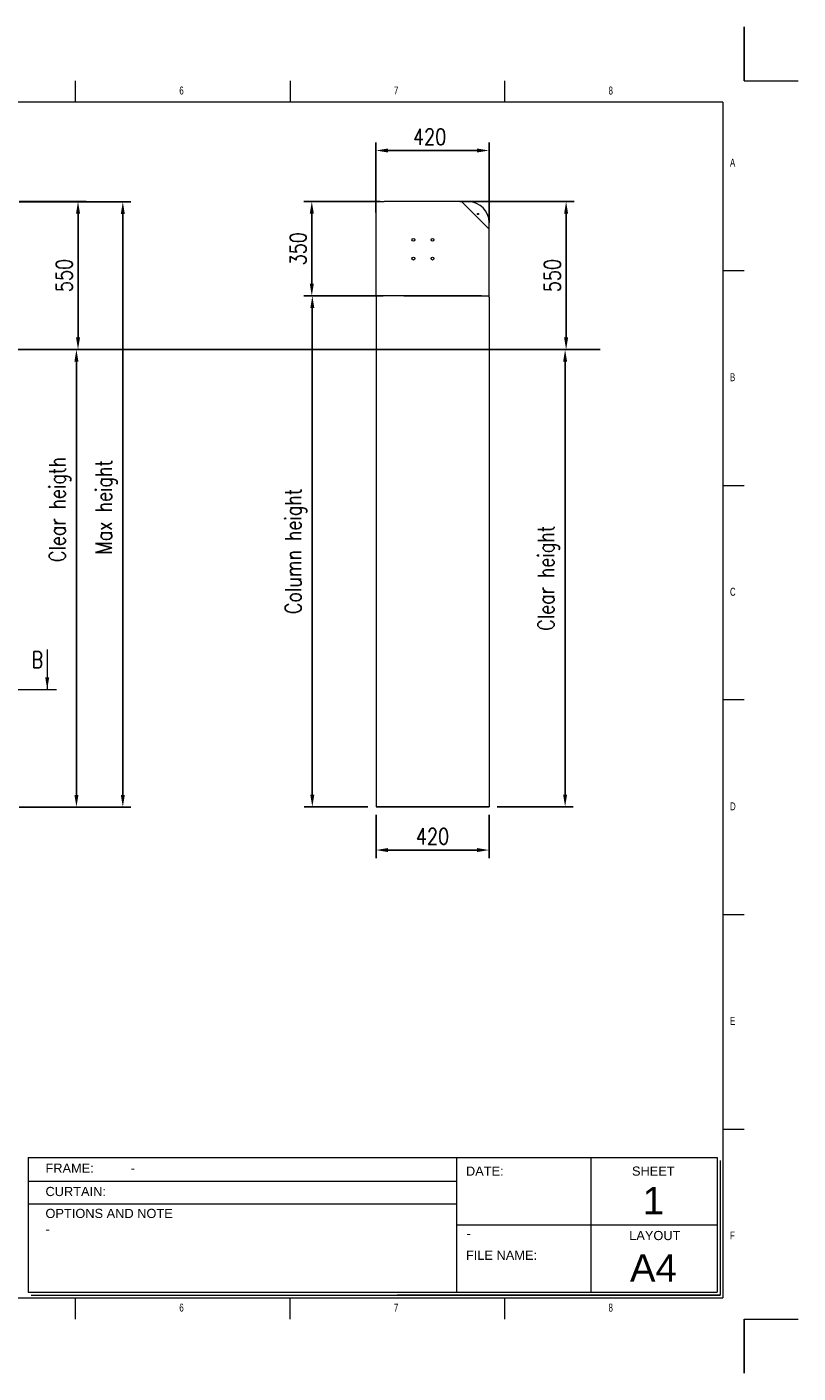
# Model space of a CAD drawing. Header units: inches. Extents: x 0 to 13920, y -200 to 4801.
# Tile 8 of 8: x 11055 to 13920, y -200 to 4801. Entities that reach past the tile are written whole.
import ezdxf

# ---------------------------------------------------------------- set-up
doc = ezdxf.new("R2010")
doc.units = ezdxf.units.IN
doc.header["$MEASUREMENT"] = 0
doc.layers.add('FORMAT', color=7, linetype='Continuous')
doc.styles.add('NYIP', font='romans.shx', dxfattribs={"width": 0.8})
doc.styles.add('SLDTEXTSTYLE0', font='TXT', dxfattribs={"width": 0.75})
doc.styles.get("Standard").update_dxf_attribs({"font": 'arial.ttf'})
doc.dimstyles.new('STANDARD35', dxfattribs={"dimscale": 35, "dimtxt": 2, "dimasz": 1.5, "dimexe": 1, "dimexo": 1, "dimgap": 0.7, "dimtad": 1, "dimdec": 0, "dimdsep": 46, "dimtxsty": 'NYIP', "dimcen": 0, "dimclrd": 1, "dimclre": 1, "dimclrt": 2, "dimadec": 0, "dimazin": 0, "dimtfac": 1, "dimtdec": 0, "dimtix": 1, "dimtmove": 0, "dimatfit": 3, "dimfxl": 0, "dimtvp": 1, "dimtolj": 1, "dimtzin": 0, "dimarcsym": 0})

# ---------------------------------------------------------------- blocks, each defined once
blk = doc.blocks.new('A$C7C9C4F3F')
at = {"color": 7, "lineweight": 5}
for p, q in [((8295, 11245), (8295, 11504)), ((0, 1766), (199, 1766))]:
    blk.add_line(p, q, dxfattribs=at)
at = {"layer": 'FORMAT', "color": 7, "lineweight": 5}
for p, q in [((2216, 11304), (2216, 11504)), ((4209, 11504), (4209, 11304)), ((6202, 11304), (6202, 11504)), ((10188, 11304), (10188, 11504)), ((12181, 11504), (12181, 11304)), ((14174, 11304), (14174, 11504)), ((16199, 11304), (199, 11304)), ((199, 11304), (199, 199)), ((16199, 11304), (16199, 199)), ((199, 9738), (0, 9738)), ((16399, 9738), (16199, 9738)), ((0, 7745), (199, 7745)), ((16199, 7745), (16399, 7745)), ((0, 5752), (199, 5752)), ((16399, 5752), (16199, 5752)), ((0, 3759), (199, 3759)), ((16199, 3759), (16399, 3759)), ((16199, 1766), (16399, 1766)), ((8295, 0), (8295, 258)), ((199, 199), (16199, 199)), ((2224, 0), (2224, 199)), ((4018, 199), (4018, 0)), ((6210, 0), (6210, 199)), ((10188, 0), (10188, 199)), ((12181, 0), (12181, 199)), ((14174, 0), (14174, 199))]:
    blk.add_line(p, q, dxfattribs=at)
at = {"color": 7, "lineweight": 5, "char_height": 73.8, "attachment_point": 1, "style": 'SLDTEXTSTYLE0'}
for s, insert in [('1', (1203, 11450)), ('2', (3180, 11450)), ('3', (5173, 11450)), ('4', (7166, 11450)), ('5', (9159, 11450)), ('6', (11152, 11450)), ('7', (13145, 11450)), ('8', (15138, 11450)), ('A', (66, 10780)), ('A', (16266, 10780)), ('B', (66, 8787)), ('B', (16266, 8787)), ('C', (66, 6794)), ('C', (16266, 6794)), ('D', (66, 4801)), ('D', (16266, 4801)), ('E', (66, 2808)), ('1', (1012, 145)), ('2', (2988, 145)), ('3', (4981, 145)), ('4', (6974, 145))]:
    blk.add_mtext(s, dxfattribs=dict(at, insert=insert))
at = {"layer": 'FORMAT', "color": 7, "lineweight": 5, "char_height": 73.8, "attachment_point": 1, "style": 'SLDTEXTSTYLE0'}
for s, insert in [('E', (16266, 2808)), ('F', (66, 815)), ('F', (16266, 815)), ('5', (9159, 145)), ('6', (11152, 145)), ('7', (13145, 145)), ('8', (15138, 145))]:
    blk.add_mtext(s, dxfattribs=dict(at, insert=insert))
blk = doc.blocks.new('*D107')
at = {"color": 7, "lineweight": -2}
for p, q in [((12322.2, 3801.9), (12085, 3801.9)), ((12115, 3756.9), (12115, 1948.9)), ((12321.6, 1903.9), (12085, 1903.9))]:
    blk.add_line(p, q, dxfattribs=at)
at = {"color": 7}
for points in [[(12122.5, 3756.9), (12107.5, 3756.9), (12115, 3801.9)], [(12107.5, 1948.9), (12122.5, 1948.9), (12115, 1903.9)]]:
    blk.add_solid(points, dxfattribs=at)
at = {"layer": 'Defpoints', "color": 0}
for p in [(12352.2, 3801.9), (12115, 1903.9), (12351.6, 1903.9)]:
    blk.add_point(p, dxfattribs=at)
at = {"color": 7, "lineweight": 0, "insert": (12054, 2852.9), "char_height": 60, "attachment_point": 5, "rotation": 90, "style": 'NYIP'}
blk.add_mtext('\\A1;Column height', dxfattribs=at)
blk = doc.blocks.new('*D108')
at = {"color": 7, "lineweight": -2}
for p, q in [((12911.7, 3602.6), (13084.1, 3602.6)), ((13054.1, 3557.6), (13054.1, 1948.9)), ((12801.5, 1903.9), (13084.1, 1903.9))]:
    blk.add_line(p, q, dxfattribs=at)
at = {"color": 7}
for points in [[(13061.6, 3557.6), (13046.6, 3557.6), (13054.1, 3602.6)], [(13046.6, 1948.9), (13061.6, 1948.9), (13054.1, 1903.9)]]:
    blk.add_solid(points, dxfattribs=at)
at = {"layer": 'Defpoints', "color": 0}
for p in [(12881.7, 3602.6), (12771.5, 1903.9), (13054.1, 1903.9)]:
    blk.add_point(p, dxfattribs=at)
at = {"color": 7, "lineweight": 0, "insert": (12993.1, 2753.2), "char_height": 60, "attachment_point": 5, "rotation": 90, "style": 'NYIP'}
blk.add_mtext('\\A1;Clear height^J', dxfattribs=at)
blk = doc.blocks.new('*D110')
at = {"color": 7, "lineweight": -2}
for p, q in [((11026.6, 4152.8), (11274.6, 4152.8)), ((11244.6, 4107.8), (11244.6, 3647.9)), ((11026.6, 3602.9), (11274.6, 3602.9))]:
    blk.add_line(p, q, dxfattribs=at)
at = {"color": 7}
for points in [[(11252.1, 4107.8), (11237.1, 4107.8), (11244.6, 4152.8)], [(11237.1, 3647.9), (11252.1, 3647.9), (11244.6, 3602.9)]]:
    blk.add_solid(points, dxfattribs=at)
at = {"layer": 'Defpoints', "color": 0}
for p in [(10996.6, 4152.8), (10996.6, 3602.9), (11244.6, 3602.9)]:
    blk.add_point(p, dxfattribs=at)
at = {"color": 7, "lineweight": 0, "insert": (11193.6, 3877.8), "char_height": 60, "attachment_point": 5, "rotation": 90, "style": 'NYIP'}
blk.add_mtext('\\A1;550', dxfattribs=at)
blk = doc.blocks.new('*D111')
at = {"color": 7, "lineweight": -2}
for p, q in [((11026.6, 3602.9), (11268.7, 3602.9)), ((11238.7, 1948), (11238.7, 3557.9)), ((11025.9, 1903), (11268.7, 1903))]:
    blk.add_line(p, q, dxfattribs=at)
at = {"color": 7}
for points in [[(11246.2, 3557.9), (11231.2, 3557.9), (11238.7, 3602.9)], [(11231.2, 1948), (11246.2, 1948), (11238.7, 1903)]]:
    blk.add_solid(points, dxfattribs=at)
at = {"layer": 'Defpoints', "color": 0}
for p in [(10996.6, 3602.9), (11238.7, 3602.9), (10995.9, 1903)]:
    blk.add_point(p, dxfattribs=at)
at = {"color": 7, "lineweight": 0, "insert": (11027.7, 3008.2), "char_height": 60, "attachment_point": 5, "rotation": 90, "style": 'NYIP'}
blk.add_mtext('\\A1;^J^J^JClear heigth^J', dxfattribs=at)
blk = doc.blocks.new('*D112')
at = {"color": 7, "lineweight": -2}
for p, q in [((11025.9, 4151.4), (11441, 4151.4)), ((11411, 4106.4), (11411, 1948)), ((11164.8, 1903), (11441, 1903))]:
    blk.add_line(p, q, dxfattribs=at)
at = {"color": 7}
for points in [[(11418.5, 4106.4), (11403.5, 4106.4), (11411, 4151.4)], [(11403.5, 1948), (11418.5, 1948), (11411, 1903)]]:
    blk.add_solid(points, dxfattribs=at)
at = {"layer": 'Defpoints', "color": 0}
for p in [(10995.9, 4151.4), (11134.8, 1903), (11411, 1903)]:
    blk.add_point(p, dxfattribs=at)
at = {"color": 7, "lineweight": 0, "insert": (11350, 3016.8), "char_height": 60, "attachment_point": 5, "rotation": 90, "style": 'NYIP'}
blk.add_mtext('\\A1;Max height^J', dxfattribs=at)
blk = doc.blocks.new('*D115')
at = {"color": 7, "lineweight": -2}
for p, q in [((12662.8, 4152.3), (13087.8, 4152.3)), ((13057.8, 4107.3), (13057.8, 3647.6)), ((12662.5, 3602.6), (13087.8, 3602.6))]:
    blk.add_line(p, q, dxfattribs=at)
at = {"color": 7}
for points in [[(13065.3, 4107.3), (13050.3, 4107.3), (13057.8, 4152.3)], [(13050.3, 3647.6), (13065.3, 3647.6), (13057.8, 3602.6)]]:
    blk.add_solid(points, dxfattribs=at)
at = {"layer": 'Defpoints', "color": 0}
for p in [(12632.8, 4152.3), (12632.5, 3602.6), (13057.8, 3602.6)]:
    blk.add_point(p, dxfattribs=at)
at = {"color": 7, "lineweight": 0, "insert": (13006.8, 3877.4), "char_height": 60, "attachment_point": 5, "rotation": 90, "style": 'NYIP'}
blk.add_mtext('\\A1;550', dxfattribs=at)
blk = doc.blocks.new('*D116')
at = {"color": 7, "lineweight": -2}
for p, q in [((12367, 4152.3), (12083.1, 4152.3)), ((12113.1, 3846.9), (12113.1, 4107.3)), ((12367, 3801.9), (12083.1, 3801.9))]:
    blk.add_line(p, q, dxfattribs=at)
at = {"color": 7}
for points in [[(12120.6, 4107.3), (12105.6, 4107.3), (12113.1, 4152.3)], [(12105.6, 3846.9), (12120.6, 3846.9), (12113.1, 3801.9)]]:
    blk.add_solid(points, dxfattribs=at)
at = {"layer": 'Defpoints', "color": 0}
for p in [(12113.1, 4152.3), (12397, 4152.3), (12397, 3801.9)]:
    blk.add_point(p, dxfattribs=at)
at = {"color": 7, "lineweight": 0, "insert": (12062.1, 3977.1), "char_height": 60, "attachment_point": 5, "rotation": 90, "style": 'NYIP'}
blk.add_mtext('\\A1;350', dxfattribs=at)
blk = doc.blocks.new('*D117')
at = {"color": 7, "lineweight": -2}
for p, q in [((12351.6, 1873.9), (12351.6, 1713)), ((12771.5, 1873.9), (12771.5, 1713)), ((12396.6, 1743), (12726.5, 1743))]:
    blk.add_line(p, q, dxfattribs=at)
at = {"color": 7}
for points in [[(12396.6, 1750.5), (12396.6, 1735.5), (12351.6, 1743)], [(12726.5, 1735.5), (12726.5, 1750.5), (12771.5, 1743)]]:
    blk.add_solid(points, dxfattribs=at)
at = {"layer": 'Defpoints', "color": 0}
for p in [(12351.6, 1903.9), (12771.5, 1903.9), (12771.5, 1743)]:
    blk.add_point(p, dxfattribs=at)
at = {"color": 7, "lineweight": 0, "insert": (12561.6, 1794), "char_height": 60, "attachment_point": 5, "style": 'NYIP'}
blk.add_mtext('\\A1;420', dxfattribs=at)
blk = doc.blocks.new('*D118')
at = {"color": 7, "lineweight": -2}
for p, q in [((12351, 4112.1), (12351, 4372.2)), ((12771.5, 4072.9), (12771.5, 4372.2)), ((12396, 4342.2), (12726.5, 4342.2))]:
    blk.add_line(p, q, dxfattribs=at)
at = {"color": 7}
for points in [[(12396, 4349.7), (12396, 4334.7), (12351, 4342.2)], [(12726.5, 4334.7), (12726.5, 4349.7), (12771.5, 4342.2)]]:
    blk.add_solid(points, dxfattribs=at)
at = {"layer": 'Defpoints', "color": 0}
for p in [(12771.5, 4342.2), (12351, 4082.1), (12771.5, 4042.9)]:
    blk.add_point(p, dxfattribs=at)
at = {"color": 7, "lineweight": 0, "insert": (12550.8, 4393.2), "char_height": 60, "attachment_point": 5, "style": 'NYIP'}
blk.add_mtext('\\A1;420', dxfattribs=at)

msp = doc.modelspace()

# ---------------------------------------------------------------- linework, layer by layer
for p, q in [((13719.5, 4601.3), (13719.5, 4801.3)), ((10717.5, 3603.2), (13184.2, 3602.6)), ((12351.6, 1903.9), (12771.5, 1903.9)), ((13719.5, -0.2), (13719.5, -200.2))]:
    msp.add_line(p, q)
at = {"color": 7, "lineweight": 5}
for p, q in [((13719.5, 4601.3), (13919.5, 4601.3)), ((11059.9, 600.2), (13619.2, 600.2)), ((11059.9, 600.2), (11059.9, 100.2)), ((12650.1, 600.2), (12650.1, 100.2)), ((13150.1, 600.2), (13150.1, 100.2)), ((13619.2, 600.2), (13619.2, 100.2)), ((13629.5, 589.9), (13629.5, 89.9)), ((11061.9, 512.7), (12650.1, 512.7)), ((11061.9, 428.7), (12650.1, 428.7)), ((12650.1, 350.2), (13619.2, 350.2)), ((11059.9, 100.2), (13619.2, 100.2)), ((11070.2, 89.9), (13629.5, 89.9)), ((13629.5, 89.9), (12430.5, 89.9)), ((12440.8, 89.9), (13629.5, 89.9)), ((13719.5, -0.2), (13919.5, -0.2))]:
    msp.add_line(p, q, dxfattribs=at)
at = {"color": 7, "linetype": 'Continuous', "lineweight": 5}
for p, q in [((12351, 4152.3), (12353.5, 4152.3)), ((12351, 4142.3), (12351, 4152.3)), ((12356.2, 4152.3), (12353.5, 4152.3)), ((12356.2, 4152.3), (12382, 4152.3)), ((12599, 4152.3), (12382, 4152.3)), ((12667.1, 4152.3), (12598.5, 4152.3)), ((12351, 4142.3), (12351, 4060.3)), ((12695.6, 4151.2), (12669.5, 4151.2)), ((12770.6, 4051.6), (12672.2, 4150.1)), ((12350.7, 4058.3), (12350.7, 3802.8)), ((12771.8, 4048.9), (12771.8, 4075)), ((12771.5, 3797.8), (12771.5, 4046.9)), ((12744.1, 3801.9), (12352.2, 3801.9)), ((12355.1, 3801.9), (12377.8, 3801.9)), ((12455.1, 3801.9), (12768.5, 3801.9)), ((12351.6, 3798.9), (12351.6, 1903.9)), ((12771.5, 3797.8), (12771.5, 1903.9))]:
    msp.add_line(p, q, dxfattribs=at)
at = {"color": 7, "lineweight": 0}
for p, q in [((11130.3, 2488.2), (11130.3, 2339)), ((8378.7, 2339), (11164.9, 2339))]:
    msp.add_line(p, q, dxfattribs=at)
at = {"color": 7, "linetype": 'Continuous', "lineweight": 5}
for centre, radius in [((12730.6, 4106.2), 2.1), ((12490.4, 4010.6), 5.25), ((12561.4, 4010.6), 5.25), ((12490.4, 3940.6), 5.25), ((12561.4, 3940.6), 5.25)]:
    msp.add_circle(centre, radius, dxfattribs=at)
for centre, radius, start, end in [((12669.5, 4147.3), 3.87, 45, 90), ((12695.6, 4075), 76.2, 0, 90), ((12767.9, 4048.9), 3.87, 0, 45), ((12355.1, 3805.7), 3.87, 180, 270)]:
    msp.add_arc(centre, radius, start, end, dxfattribs=at)
at = {"color": 7, "lineweight": 0}
msp.add_solid([(11137.6, 2385.2), (11122.6, 2385.2), (11130.1, 2340.2)], dxfattribs=at)

# ---------------------------------------------------------------- block references
at = {"color": 7, "lineweight": 5, "xscale": 0.4, "yscale": 0.4, "zscale": 0.4}
msp.add_blockref('A$C7C9C4F3F', (7160.1, -0.2), dxfattribs=at)

# ---------------------------------------------------------------- texts
at = {"color": 7, "lineweight": 0, "insert": (11093.3, 2450.2, 1.5), "char_height": 60, "attachment_point": 5, "style": 'NYIP'}
msp.add_mtext('\\A1;B', dxfattribs=at)
at = {"color": 7, "lineweight": 5}
for s, insert, char_height, width, attachment_point in [('{\\fArial|b0|i0|c0|p34;FRAME:}', (11123.7, 578.2), 34.043, 578.728, 1), ('{\\fArial|b0|i0|c0|p34;-}', (11440, 578.2), 34.043, 578.728, 1), ('{\\fArial|b0|i0|c0|p34;DATE:}', (12685.7, 567.3), 34.043, 578.728, 1), ('{\\fArial|b0|i0|c0|p34;SHEET}', (13302.5, 567.3), 34.043, 578.728, 1), ('{\\fArial|b0|i0|c0|p34;CURTAIN:}', (11123.7, 491.5), 34.043, 578.728, 1), ('{\\fArial|b0|i0|c0|p34;-}', (11267.5, 491.5), 34.043, 578.728, 1), ('{\\fArial|b0|i0|c0|p34;1}', (13382.1, 491.4), 102, 223.943, 2), ('{\\fArial|b0|i0|c0|p34;OPTIONS AND NOTE}', (11123.7, 410), 34.043, 578.728, 1), ('{\\fArial|b0|i0|c0|p34;-}', (11123.7, 351.6), 34.043, 578.728, 1), ('{\\fArial|b0|i0|c0|p34;\\H0.752x;-}', (12686.7, 337.7), 50, 1044.717, 1), ('{\\fArial|b0|i0|c0|p34;LAYOUT}', (13292.3, 327.9), 34.043, 578.728, 1), ('{\\fArial|b0|i0|c0|p34;FILE NAME:}', (12685.7, 254.6), 34.043, 578.728, 1), ('{\\fArial|b0|i0|c0|p34;A4}', (13382.1, 241.4), 102, 223.943, 2)]:
    msp.add_mtext(s, dxfattribs=dict(at, insert=insert, char_height=char_height, width=width, attachment_point=attachment_point))

# ---------------------------------------------------------------- dimensions: what is measured, and where the dimension line sits
at = {"color": 7, "lineweight": 0}
for base, p1, p2, picture, middle in [((12771.4924, 4342.1953), (12351.007, 4082.1024), (12771.4924, 4042.9463), '*D118', (12550.8306, 4342.1953)), ((12771.5, 1743), (12351.6, 1903.9), (12771.5, 1903.9), '*D117', (12561.6, 1743))]:
    dim = msp.add_linear_dim(base=base, p1=p1, p2=p2, dimstyle='STANDARD35', override={"dimscale": 30, "dimclrd": 7, "dimclre": 7, "dimclrt": 7}, dxfattribs=at)
    dim.commit()
    dim.dimension.update_dxf_attribs({"geometry": picture, "text_midpoint": middle, "dimtype": 160})
for base, p1, p2, text, picture, middle in [((11411, 1903), (10995.9, 4151.4), (11134.8, 1903), 'Max height^J', '*D112', (11411, 3016.8)), ((11238.7, 3602.9), (10995.9, 1903), (10996.6, 3602.9), '^J^J^JClear heigth^J', '*D111', (11238.7, 3008.2)), ((13054.1, 1903.9), (12881.7, 3602.6), (12771.5, 1903.9), 'Clear height^J', '*D108', (13054.1, 2753.2))]:
    dim = msp.add_linear_dim(base=base, p1=p1, p2=p2, angle=90, text=text, dimstyle='STANDARD35', override={"dimscale": 30, "dimclrd": 7, "dimclre": 7, "dimclrt": 7}, dxfattribs=at)
    dim.commit()
    dim.dimension.update_dxf_attribs({"geometry": picture, "text_midpoint": middle, "dimtype": 160})
for base, p1, p2, picture, middle in [((11244.6, 3602.9), (10996.6, 4152.8), (10996.6, 3602.9), '*D110', (11193.6, 3877.8)), ((12113.1, 4152.3), (12397, 3801.9), (12397, 4152.3), '*D116', (12062.1, 3977.1)), ((13057.8, 3602.6), (12632.8, 4152.3), (12632.5, 3602.6), '*D115', (13006.8, 3877.4))]:
    dim = msp.add_linear_dim(base=base, p1=p1, p2=p2, angle=90, dimstyle='STANDARD35', override={"dimscale": 30, "dimclrd": 7, "dimclre": 7, "dimclrt": 7}, dxfattribs=at)
    dim.commit()
    dim.dimension.update_dxf_attribs({"geometry": picture, "text_midpoint": middle})
dim = msp.add_linear_dim(base=(12115, 1903.9), p1=(12352.2, 3801.9), p2=(12351.6, 1903.9), angle=90, text='Column height', dimstyle='STANDARD35', override={"dimscale": 30, "dimclrd": 7, "dimclre": 7, "dimclrt": 7}, dxfattribs=at)
dim.commit()
dim.dimension.update_dxf_attribs({"geometry": '*D107', "text_midpoint": (12054, 2852.9)})

doc.saveas('drawing.dxf')
